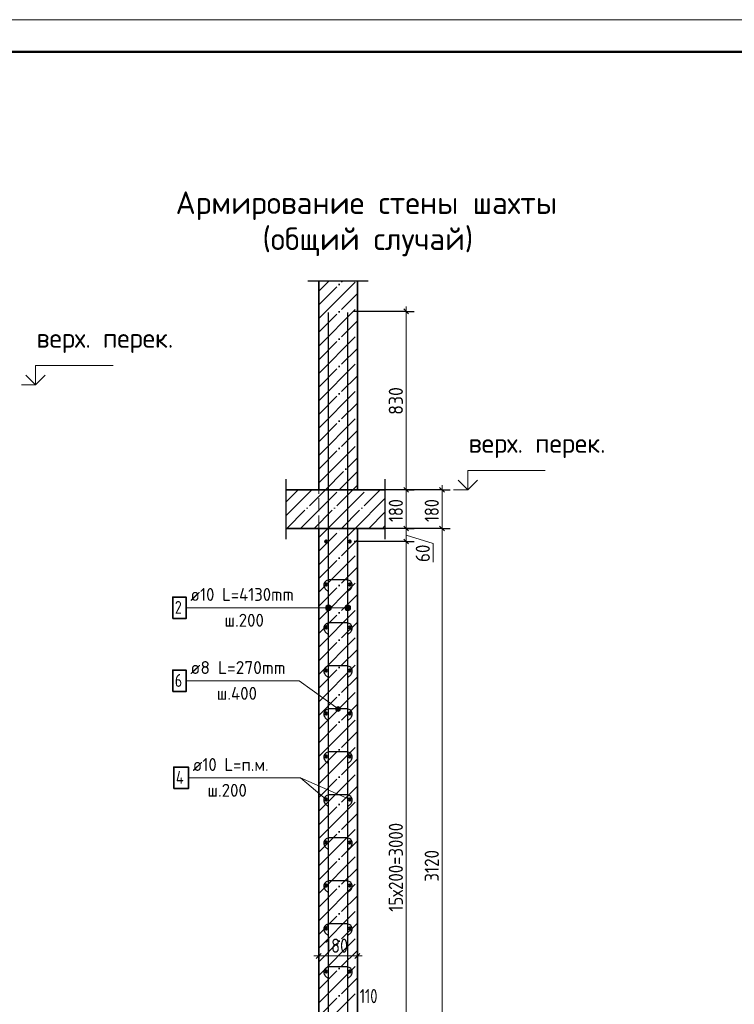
# Model space of a CAD drawing. Header units: millimetres. Extents: x -49773 to 2322955, y -3321 to 58485.
# Tile 223 of 256: x 938772 to 949856, y 42075 to 57340. Entities that reach past the tile are written whole.
import ezdxf

# ---------------------------------------------------------------- set-up
doc = ezdxf.new("R2010")
doc.units = ezdxf.units.MM
for name, pattern in [('______11', [500, 400, -50, 0, -50]), ('______2', [270, 200, -70]), ('______5', [1100, 800, -100, 100, -100])]:
    doc.linetypes.add(name, pattern=pattern)
for name, color, linetype, lineweight in [('Standard', 7, 'Continuous', 25), ('Арм.стержн. вертикальными 1', 22, 'Continuous', 35), ('Арм.стержн.горизонт. 1', 180, 'Continuous', 35), ('Высотная отметки_ общее', 7, 'Continuous', 13), ('Перекрытие_ общее', 7, 'Continuous', 35), ('Размерная линия_ общее', 7, 'Continuous', 13), ('Стена_ общее', 7, 'Continuous', 35)]:
    doc.layers.add(name, color=color, linetype=linetype, lineweight=lineweight)
doc.layers.add('Арм.стержн.Стяжки', color=7, linetype='Continuous', lineweight=35, true_color=0x501e0f)
doc.styles.add('ISOCPEUR', font='txt')

msp = doc.modelspace()

# ---------------------------------------------------------------- hatches: boundary and pattern name
at = {"layer": 'Арм.стержн. вертикальными 1', "linetype": 'Continuous', "lineweight": 13, "transparency": 33554687}
for points in [[(943520.7, 48200), (943520.7, 48245), (943514.4, 48222.5)], [(943520.7, 48200), (943520.7, 48245), (943514.4, 48222.5)], [(943520.7, 48245), (943536.9, 48183.8), (943536.9, 48261.2)], [(943520.7, 48245), (943536.9, 48183.8), (943536.9, 48261.2)], [(943520.7, 48245), (943520.7, 48200), (943536.9, 48183.8)], [(943520.7, 48245), (943520.7, 48200), (943536.9, 48183.8)], [(943536.9, 48261.2), (943559.4, 48177.5), (943559.4, 48267.5)], [(943536.9, 48261.2), (943559.4, 48177.5), (943559.4, 48267.5)], [(943536.9, 48261.2), (943536.9, 48183.8), (943559.4, 48177.5)], [(943536.9, 48261.2), (943536.9, 48183.8), (943559.4, 48177.5)], [(943559.4, 48267.5), (943559.4, 48177.5), (943581.9, 48183.8)], [(943559.4, 48267.5), (943581.9, 48183.8), (943581.9, 48261.2)], [(943559.4, 48267.5), (943559.4, 48177.5), (943581.9, 48183.8)], [(943559.4, 48267.5), (943581.9, 48183.8), (943581.9, 48261.2)], [(943581.9, 48261.2), (943581.9, 48183.8), (943598.1, 48200)], [(943581.9, 48261.2), (943598.1, 48200), (943598.1, 48245)], [(943581.9, 48261.2), (943581.9, 48183.8), (943598.1, 48200)], [(943581.9, 48261.2), (943598.1, 48200), (943598.1, 48245)], [(943598.1, 48245), (943598.1, 48200), (943604.4, 48222.5)], [(943598.1, 48245), (943598.1, 48200), (943604.4, 48222.5)], [(943820.7, 48200), (943820.7, 48245), (943814.4, 48222.5)], [(943820.7, 48200), (943820.7, 48245), (943814.4, 48222.5)], [(943820.7, 48245), (943836.9, 48183.8), (943836.9, 48261.2)], [(943820.7, 48245), (943836.9, 48183.8), (943836.9, 48261.2)], [(943820.7, 48245), (943820.7, 48200), (943836.9, 48183.8)], [(943820.7, 48245), (943820.7, 48200), (943836.9, 48183.8)], [(943836.9, 48261.2), (943859.4, 48177.5), (943859.4, 48267.5)], [(943836.9, 48261.2), (943859.4, 48177.5), (943859.4, 48267.5)], [(943836.9, 48261.2), (943836.9, 48183.8), (943859.4, 48177.5)], [(943836.9, 48261.2), (943836.9, 48183.8), (943859.4, 48177.5)], [(943859.4, 48267.5), (943859.4, 48177.5), (943881.9, 48183.8)], [(943859.4, 48267.5), (943881.9, 48183.8), (943881.9, 48261.2)], [(943859.4, 48267.5), (943859.4, 48177.5), (943881.9, 48183.8)], [(943859.4, 48267.5), (943881.9, 48183.8), (943881.9, 48261.2)], [(943881.9, 48261.2), (943881.9, 48183.8), (943898.1, 48200)], [(943881.9, 48261.2), (943898.1, 48200), (943898.1, 48245)], [(943881.9, 48261.2), (943881.9, 48183.8), (943898.1, 48200)], [(943881.9, 48261.2), (943898.1, 48200), (943898.1, 48245)], [(943898.1, 48245), (943898.1, 48200), (943904.4, 48222.5)], [(943898.1, 48245), (943898.1, 48200), (943904.4, 48222.5)]]:
    msp.add_hatch(color=7, dxfattribs=at).paths.add_polyline_path(points)
at = {"layer": 'Арм.стержн.Стяжки', "linetype": 'Continuous', "lineweight": 13, "transparency": 33554687}
for points in [[(943672.3, 46657.7), (943694.2, 46688.1), (943679, 46676)], [(943694.2, 46688.1), (943672.3, 46657.7), (943675.3, 46638.8)], [(943694.2, 46688.1), (943675.3, 46638.8), (943713.1, 46691.2)], [(943713.1, 46691.2), (943675.3, 46638.8), (943687.5, 46623.6)], [(943713.1, 46691.2), (943687.5, 46623.6), (943731.3, 46684.5)], [(943731.3, 46684.5), (943687.5, 46623.6), (943705.8, 46616.9)], [(943731.3, 46684.5), (943705.8, 46616.9), (943743.5, 46669.2)], [(943743.5, 46669.2), (943705.8, 46616.9), (943724.6, 46620)], [(943743.5, 46669.2), (943724.6, 46620), (943746.5, 46650.4)], [(943746.5, 46650.4), (943724.6, 46620), (943739.8, 46632.1)]]:
    msp.add_hatch(color=7, dxfattribs=at).paths.add_polyline_path(points)

# ---------------------------------------------------------------- linework, layer by layer
at = {"layer": 'Standard', "color": 7, "linetype": 'Continuous', "lineweight": 25, "transparency": 33554687}
for p, q in [((943242.7, 53291.5), (944176.1, 53291.5)), ((942904.7, 49284), (942904.7, 50217.4)), ((944438, 50217.4), (944438, 49284))]:
    msp.add_line(p, q, dxfattribs=at)
at = {"layer": 'Standard', "color": 253, "linetype": '______11', "lineweight": 35, "true_color": 0xababab, "transparency": 33554687}
for p, q in [((943409.4, 52917.1), (943783.9, 53291.5)), ((943409.4, 52492.8), (944009.4, 53092.8)), ((943409.4, 52068.5), (944009.4, 52668.5)), ((943409.4, 51644.3), (944009.4, 52244.3)), ((943409.4, 51220), (944009.4, 51820)), ((943409.4, 50795.7), (944009.4, 51395.7)), ((943409.4, 50371.5), (944009.4, 50971.5)), ((943512.9, 50050.7), (944009.4, 50547.2)), ((943937.2, 50050.7), (944009.4, 50122.9)), ((943409.4, 49098.7), (943761.4, 49450.7)), ((943409.4, 48674.4), (944009.4, 49274.4)), ((943409.4, 48250.1), (944009.4, 48850.1)), ((943409.4, 47825.9), (944009.4, 48425.9)), ((943409.4, 47401.6), (944009.4, 48001.6)), ((943409.4, 46977.4), (944009.4, 47577.4)), ((943409.4, 46553.1), (944009.4, 47153.1)), ((943409.4, 46128.8), (944009.4, 46728.8)), ((943409.4, 45704.6), (944009.4, 46304.6)), ((943409.4, 45280.3), (944009.4, 45880.3)), ((943409.4, 44856), (944009.4, 45456)), ((943409.4, 44431.8), (944009.4, 45031.8)), ((943409.4, 44007.5), (944009.4, 44607.5)), ((943409.4, 43583.2), (944009.4, 44183.2)), ((943409.4, 43159), (944009.4, 43759)), ((943409.4, 42734.7), (944009.4, 43334.7)), ((943409.4, 42310.4), (944009.4, 42910.5)), ((943409.4, 41886.2), (944009.4, 42486.2))]:
    msp.add_line(p, q, dxfattribs=at)
at = {"layer": 'Standard', "color": 253, "linetype": '______5', "lineweight": 35, "true_color": 0xababab, "transparency": 33554687}
for p, q in [((943409.4, 52704.9), (943996, 53291.5)), ((943409.4, 53129.2), (943571.8, 53291.5)), ((943409.4, 52280.7), (944009.4, 52880.7)), ((943409.4, 51856.4), (944009.4, 52456.4)), ((943409.4, 51432.1), (944009.4, 52032.1)), ((943409.4, 51007.9), (944009.4, 51607.9)), ((943409.4, 50583.6), (944009.4, 51183.6)), ((943409.4, 50159.3), (944009.4, 50759.3)), ((943725, 50050.7), (944009.4, 50335.1)), ((943409.4, 48886.6), (943973.6, 49450.7)), ((943409.4, 49310.8), (943549.3, 49450.7)), ((943409.4, 48462.3), (944009.4, 49062.3)), ((943409.4, 48038), (944009.4, 48638)), ((943409.4, 47613.8), (944009.4, 48213.8)), ((943409.4, 47189.5), (944009.4, 47789.5)), ((943409.4, 46765.2), (944009.4, 47365.2)), ((943409.4, 46341), (944009.4, 46941)), ((943409.4, 45916.7), (944009.4, 46516.7)), ((943409.4, 45492.4), (944009.4, 46092.4)), ((943409.4, 45068.2), (944009.4, 45668.2)), ((943409.4, 44643.9), (944009.4, 45243.9)), ((943409.4, 44219.6), (944009.4, 44819.6)), ((943409.4, 43795.4), (944009.4, 44395.4)), ((943409.4, 43371.1), (944009.4, 43971.1)), ((943409.4, 42946.9), (944009.4, 43546.8)), ((943409.4, 42522.6), (944009.4, 43122.6)), ((943409.4, 42098.3), (944009.4, 42698.3)), ((943409.4, 41674.1), (944009.4, 42274.1))]:
    msp.add_line(p, q, dxfattribs=at)
at = {"layer": 'Standard', "color": 7, "linetype": 'Continuous', "lineweight": 35, "transparency": 33554687}
for p, q in [((943409.4, 53291.5), (943409.4, 50050.7)), ((944009.4, 50050.7), (944009.4, 53291.5)), ((943409.4, 50050.7), (942904.7, 50050.7)), ((944438, 50050.7), (944009.4, 50050.7)), ((942904.7, 49450.7), (943409.4, 49450.7)), ((943409.4, 49450.7), (943409.4, 39050.7)), ((944009.4, 39050.7), (944009.4, 49450.7)), ((944009.4, 49450.7), (944438, 49450.7))]:
    msp.add_line(p, q, dxfattribs=at)
at = {"layer": 'Standard', "color": 253, "linetype": '______11', "lineweight": 13, "true_color": 0xababab, "transparency": 33554687}
for p, q in [((942904.7, 49866.7), (943088.7, 50050.7)), ((942912.9, 49450.7), (943512.9, 50050.7)), ((943337.2, 49450.7), (943937.2, 50050.7)), ((943761.5, 49450.7), (944361.5, 50050.7)), ((944185.7, 49450.7), (944438, 49703))]:
    msp.add_line(p, q, dxfattribs=at)
at = {"layer": 'Standard', "color": 253, "linetype": '______5', "lineweight": 13, "true_color": 0xababab, "transparency": 33554687}
for p, q in [((942904.7, 49654.6), (943300.8, 50050.7)), ((943125.1, 49450.7), (943725.1, 50050.7)), ((943549.3, 49450.7), (944149.3, 50050.7)), ((943973.6, 49450.7), (944438, 49915.1)), ((944397.9, 49450.7), (944438, 49490.9))]:
    msp.add_line(p, q, dxfattribs=at)
at = {"layer": 'Standard', "color": 7, "linetype": 'Continuous', "lineweight": 13, "transparency": 33554687}
msp.add_line((943892.7, 45250.7), (943128, 45586), dxfattribs=at)
msp.add_lwpolyline([(919273.5, -2060.4), (961273.5, -2060.4), (961273.5, 57339.6), (919273.5, 57339.6), (919273.5, -2060.4)], close=True, dxfattribs=at)
at = {"layer": 'Standard', "color": 7, "linetype": 'Continuous', "lineweight": 50, "transparency": 33554687}
msp.add_lwpolyline([(921273.5, 56839.6), (960773.5, 56839.6), (960773.5, -1560.4), (921273.5, -1560.4), (921273.5, 56839.6)], close=True, dxfattribs=at)
at = {"layer": 'Арм.стержн. вертикальными 1', "color": 4, "linetype": 'Continuous', "lineweight": 25, "transparency": 33554687}
for p, q in [((943559.4, 39067.4), (943559.4, 52800.7)), ((943559.4, 39067.4), (943559.4, 52800.7)), ((943859.4, 39067.4), (943859.4, 52800.7)), ((943859.4, 39067.4), (943859.4, 52800.7))]:
    msp.add_line(p, q, dxfattribs=at)
at = {"layer": 'Арм.стержн. вертикальными 1', "color": 7, "linetype": 'Continuous', "lineweight": 13, "transparency": 33554687}
for p, q in [((943559.4, 48267.5), (943559.4, 48267.5)), ((943559.4, 48267.5), (943559.4, 48267.5)), ((943859.4, 48267.5), (943859.4, 48267.5)), ((943859.4, 48267.5), (943859.4, 48267.5)), ((941352.2, 48222.5), (943325.5, 48222.5)), ((943325.5, 48222.5), (943859.4, 48222.5)), ((943325.5, 48222.5), (943859.4, 48222.5)), ((943325.5, 48222.5), (943559.4, 48222.5)), ((943325.5, 48222.5), (943559.4, 48222.5)), ((943514.4, 48222.5), (943514.4, 48222.5)), ((943514.4, 48222.5), (943514.4, 48222.5)), ((943559.4, 48177.5), (943559.4, 48177.5)), ((943559.4, 48177.5), (943559.4, 48177.5)), ((943604.4, 48222.5), (943604.4, 48222.5)), ((943604.4, 48222.5), (943604.4, 48222.5)), ((943814.4, 48222.5), (943814.4, 48222.5)), ((943814.4, 48222.5), (943814.4, 48222.5)), ((943859.4, 48177.5), (943859.4, 48177.5)), ((943859.4, 48177.5), (943859.4, 48177.5)), ((943904.4, 48222.5), (943904.4, 48222.5)), ((943904.4, 48222.5), (943904.4, 48222.5))]:
    msp.add_line(p, q, dxfattribs=at)
at = {"layer": 'Арм.стержн. вертикальными 1', "color": 7, "linetype": 'Continuous', "lineweight": 35, "transparency": 33554687}
msp.add_lwpolyline([(941145.5, 48055.8), (941352.2, 48055.8), (941352.2, 48389.2), (941145.5, 48389.2), (941145.5, 48055.8)], dxfattribs=at)
at = {"layer": 'Арм.стержн. вертикальными 1', "color": 7, "linetype": 'Continuous', "lineweight": 13, "transparency": 33554687}
for centre in [(943559.4, 48222.5), (943559.4, 48222.5), (943859.4, 48222.5), (943859.4, 48222.5)]:
    msp.add_circle(centre, 45, dxfattribs=at)
at = {"layer": 'Арм.стержн.горизонт. 1', "color": 7, "linetype": 'Continuous', "lineweight": 13, "transparency": 33554687}
for p, q in [((941388, 45586), (943128, 45586)), ((943128, 45586), (943526.1, 45250.7))]:
    msp.add_line(p, q, dxfattribs=at)
at = {"layer": 'Арм.стержн.горизонт. 1', "color": 7, "linetype": 'Continuous', "lineweight": 35, "transparency": 33554687}
msp.add_lwpolyline([(941161.3, 45419.3), (941388, 45419.3), (941388, 45752.7), (941161.3, 45752.7), (941161.3, 45419.3)], dxfattribs=at)
at = {"layer": 'Арм.стержн.горизонт. 1', "color": 4, "linetype": 'Continuous', "lineweight": 50, "transparency": 33554687}
for centre in [(943526.1, 49250.7), (943892.7, 49250.7), (943526.1, 48584), (943892.7, 48584), (943526.1, 47917.4), (943892.7, 47917.4), (943526.1, 47250.7), (943892.7, 47250.7), (943526.1, 46584), (943892.7, 46584), (943526.1, 45917.4), (943892.7, 45917.4), (943526.1, 45250.7), (943892.7, 45250.7), (943526.1, 44584), (943892.7, 44584), (943526.1, 43917.4), (943892.7, 43917.4), (943526.1, 43250.7), (943892.7, 43250.7), (943526.1, 42584), (943892.7, 42584)]:
    msp.add_circle(centre, 16.7, dxfattribs=at)
at = {"layer": 'Арм.стержн.Стяжки', "color": 7, "linetype": 'Continuous', "lineweight": 13, "transparency": 33554687}
for p, q in [((941352.2, 47089.2), (943105.5, 47089.2)), ((943105.5, 47089.2), (943709.4, 46654)), ((943679, 46676), (943679, 46676)), ((943687.5, 46623.6), (943687.5, 46623.6)), ((943731.3, 46684.5), (943731.3, 46684.5)), ((943739.8, 46632.1), (943739.8, 46632.1))]:
    msp.add_line(p, q, dxfattribs=at)
at = {"layer": 'Арм.стержн.Стяжки', "color": 40, "linetype": 'Continuous', "lineweight": 25, "transparency": 33554687}
for points in [[(943856.8, 48468.3), (943907.2, 48518.7), (943912, 48524.3), (943916.4, 48530.3), (943920.2, 48536.8), (943923.3, 48543.4), (943925.8, 48550.3), (943927.7, 48557.6), (943928.9, 48565), (943929.4, 48572.3), (943929.4, 48577.5), (943927.4, 48591.7), (943922.6, 48606.3), (943915.1, 48619.6), (943906, 48630.6), (943895, 48639.8), (943881.6, 48647.3), (943867.1, 48652.1), (943852.9, 48654), (943565.9, 48654), (943551.8, 48652.1), (943537.2, 48647.3), (943523.8, 48639.8), (943512.8, 48630.6), (943503.7, 48619.6), (943496.2, 48606.3), (943491.4, 48591.7), (943489.4, 48577.5), (943489.4, 48572.3), (943489.9, 48565), (943491.1, 48557.6), (943493, 48550.3), (943495.5, 48543.4), (943498.6, 48536.8), (943502.4, 48530.3), (943506.8, 48524.3), (943511.6, 48518.7), (943562.1, 48468.3)], [(943856.8, 47801.6), (943907.2, 47852), (943912, 47857.6), (943916.4, 47863.7), (943920.2, 47870.1), (943923.3, 47876.8), (943925.8, 47883.7), (943927.7, 47890.9), (943928.9, 47898.3), (943929.4, 47905.6), (943929.4, 47910.9), (943927.4, 47925), (943922.6, 47939.6), (943915.1, 47953), (943906, 47963.9), (943895, 47973.1), (943881.6, 47980.6), (943867.1, 47985.4), (943852.9, 47987.4), (943565.9, 47987.4), (943551.8, 47985.4), (943537.2, 47980.6), (943523.8, 47973.1), (943512.8, 47963.9), (943503.7, 47953), (943496.2, 47939.6), (943491.4, 47925), (943489.4, 47910.9), (943489.4, 47905.6), (943489.9, 47898.3), (943491.1, 47890.9), (943493, 47883.7), (943495.5, 47876.8), (943498.6, 47870.1), (943502.4, 47863.7), (943506.8, 47857.6), (943511.6, 47852), (943562.1, 47801.6)], [(943856.8, 47134.9), (943907.2, 47185.4), (943912, 47190.9), (943916.4, 47197), (943920.2, 47203.4), (943923.3, 47210.1), (943925.8, 47217), (943927.7, 47224.2), (943928.9, 47231.6), (943929.4, 47239), (943929.4, 47244.2), (943927.4, 47258.4), (943922.6, 47272.9), (943915.1, 47286.3), (943906, 47297.3), (943895, 47306.4), (943881.6, 47313.9), (943867.1, 47318.7), (943852.9, 47320.7), (943565.9, 47320.7), (943551.8, 47318.7), (943537.2, 47313.9), (943523.8, 47306.4), (943512.8, 47297.3), (943503.7, 47286.3), (943496.2, 47272.9), (943491.4, 47258.4), (943489.4, 47244.2), (943489.4, 47239), (943489.9, 47231.6), (943491.1, 47224.2), (943493, 47217), (943495.5, 47210.1), (943498.6, 47203.4), (943502.4, 47197), (943506.8, 47190.9), (943511.6, 47185.4), (943562.1, 47134.9)], [(943856.8, 46468.3), (943907.2, 46518.7), (943912, 46524.3), (943916.4, 46530.3), (943920.2, 46536.8), (943923.3, 46543.4), (943925.8, 46550.3), (943927.7, 46557.6), (943928.9, 46565), (943929.4, 46572.3), (943929.4, 46577.5), (943927.4, 46591.7), (943922.6, 46606.3), (943915.1, 46619.6), (943906, 46630.6), (943895, 46639.8), (943881.6, 46647.3), (943867.1, 46652.1), (943852.9, 46654), (943565.9, 46654), (943551.8, 46652.1), (943537.2, 46647.3), (943523.8, 46639.8), (943512.8, 46630.6), (943503.7, 46619.6), (943496.2, 46606.3), (943491.4, 46591.7), (943489.4, 46577.5), (943489.4, 46572.3), (943489.9, 46565), (943491.1, 46557.6), (943493, 46550.3), (943495.5, 46543.4), (943498.6, 46536.8), (943502.4, 46530.3), (943506.8, 46524.3), (943511.6, 46518.7), (943562.1, 46468.3)], [(943856.8, 45801.6), (943907.2, 45852), (943912, 45857.6), (943916.4, 45863.7), (943920.2, 45870.1), (943923.3, 45876.8), (943925.8, 45883.7), (943927.7, 45890.9), (943928.9, 45898.3), (943929.4, 45905.6), (943929.4, 45910.9), (943927.4, 45925), (943922.6, 45939.6), (943915.1, 45953), (943906, 45963.9), (943895, 45973.1), (943881.6, 45980.6), (943867.1, 45985.4), (943852.9, 45987.4), (943565.9, 45987.4), (943551.8, 45985.4), (943537.2, 45980.6), (943523.8, 45973.1), (943512.8, 45963.9), (943503.7, 45953), (943496.2, 45939.6), (943491.4, 45925), (943489.4, 45910.9), (943489.4, 45905.6), (943489.9, 45898.3), (943491.1, 45890.9), (943493, 45883.7), (943495.5, 45876.8), (943498.6, 45870.1), (943502.4, 45863.7), (943506.8, 45857.6), (943511.6, 45852), (943562.1, 45801.6)], [(943856.8, 45134.9), (943907.2, 45185.4), (943912, 45190.9), (943916.4, 45197), (943920.2, 45203.4), (943923.3, 45210.1), (943925.8, 45217), (943927.7, 45224.2), (943928.9, 45231.6), (943929.4, 45239), (943929.4, 45244.2), (943927.4, 45258.4), (943922.6, 45272.9), (943915.1, 45286.3), (943906, 45297.3), (943895, 45306.4), (943881.6, 45313.9), (943867.1, 45318.7), (943852.9, 45320.7), (943565.9, 45320.7), (943551.8, 45318.7), (943537.2, 45313.9), (943523.8, 45306.4), (943512.8, 45297.3), (943503.7, 45286.3), (943496.2, 45272.9), (943491.4, 45258.4), (943489.4, 45244.2), (943489.4, 45239), (943489.9, 45231.6), (943491.1, 45224.2), (943493, 45217), (943495.5, 45210.1), (943498.6, 45203.4), (943502.4, 45197), (943506.8, 45190.9), (943511.6, 45185.4), (943562.1, 45134.9)], [(943856.8, 44468.3), (943907.2, 44518.7), (943912, 44524.3), (943916.4, 44530.3), (943920.2, 44536.8), (943923.3, 44543.4), (943925.8, 44550.3), (943927.7, 44557.6), (943928.9, 44565), (943929.4, 44572.3), (943929.4, 44577.5), (943927.4, 44591.7), (943922.6, 44606.3), (943915.1, 44619.6), (943906, 44630.6), (943895, 44639.8), (943881.6, 44647.3), (943867.1, 44652.1), (943852.9, 44654), (943565.9, 44654), (943551.8, 44652.1), (943537.2, 44647.3), (943523.8, 44639.8), (943512.8, 44630.6), (943503.7, 44619.6), (943496.2, 44606.3), (943491.4, 44591.7), (943489.4, 44577.5), (943489.4, 44572.3), (943489.9, 44565), (943491.1, 44557.6), (943493, 44550.3), (943495.5, 44543.4), (943498.6, 44536.8), (943502.4, 44530.3), (943506.8, 44524.3), (943511.6, 44518.7), (943562.1, 44468.3)], [(943856.8, 43801.6), (943907.2, 43852), (943912, 43857.6), (943916.4, 43863.7), (943920.2, 43870.1), (943923.3, 43876.8), (943925.8, 43883.7), (943927.7, 43890.9), (943928.9, 43898.3), (943929.4, 43905.6), (943929.4, 43910.9), (943927.4, 43925), (943922.6, 43939.6), (943915.1, 43953), (943906, 43963.9), (943895, 43973.1), (943881.6, 43980.6), (943867.1, 43985.4), (943852.9, 43987.4), (943565.9, 43987.4), (943551.8, 43985.4), (943537.2, 43980.6), (943523.8, 43973.1), (943512.8, 43963.9), (943503.7, 43953), (943496.2, 43939.6), (943491.4, 43925), (943489.4, 43910.9), (943489.4, 43905.6), (943489.9, 43898.3), (943491.1, 43890.9), (943493, 43883.7), (943495.5, 43876.8), (943498.6, 43870.1), (943502.4, 43863.7), (943506.8, 43857.6), (943511.6, 43852), (943562.1, 43801.6)], [(943856.8, 43134.9), (943907.2, 43185.4), (943912, 43190.9), (943916.4, 43197), (943920.2, 43203.4), (943923.3, 43210.1), (943925.8, 43217), (943927.7, 43224.2), (943928.9, 43231.6), (943929.4, 43239), (943929.4, 43244.2), (943927.4, 43258.4), (943922.6, 43272.9), (943915.1, 43286.3), (943906, 43297.3), (943895, 43306.4), (943881.6, 43313.9), (943867.1, 43318.7), (943852.9, 43320.7), (943565.9, 43320.7), (943551.8, 43318.7), (943537.2, 43313.9), (943523.8, 43306.4), (943512.8, 43297.3), (943503.7, 43286.3), (943496.2, 43272.9), (943491.4, 43258.4), (943489.4, 43244.2), (943489.4, 43239), (943489.9, 43231.6), (943491.1, 43224.2), (943493, 43217), (943495.5, 43210.1), (943498.6, 43203.4), (943502.4, 43197), (943506.8, 43190.9), (943511.6, 43185.4), (943562.1, 43134.9)], [(943856.8, 42468.3), (943907.2, 42518.7), (943912, 42524.3), (943916.4, 42530.3), (943920.2, 42536.8), (943923.3, 42543.4), (943925.8, 42550.3), (943927.7, 42557.6), (943928.9, 42565), (943929.4, 42572.3), (943929.4, 42577.5), (943927.4, 42591.7), (943922.6, 42606.3), (943915.1, 42619.6), (943906, 42630.6), (943895, 42639.8), (943881.6, 42647.3), (943867.1, 42652.1), (943852.9, 42654), (943565.9, 42654), (943551.8, 42652.1), (943537.2, 42647.3), (943523.8, 42639.8), (943512.8, 42630.6), (943503.7, 42619.6), (943496.2, 42606.3), (943491.4, 42591.7), (943489.4, 42577.5), (943489.4, 42572.3), (943489.9, 42565), (943491.1, 42557.6), (943493, 42550.3), (943495.5, 42543.4), (943498.6, 42536.8), (943502.4, 42530.3), (943506.8, 42524.3), (943511.6, 42518.7), (943562.1, 42468.3)]]:
    msp.add_lwpolyline(points, dxfattribs=at)
at = {"layer": 'Арм.стержн.Стяжки', "color": 7, "linetype": 'Continuous', "lineweight": 35, "transparency": 33554687}
msp.add_lwpolyline([(941145.5, 46922.5), (941352.2, 46922.5), (941352.2, 47255.8), (941145.5, 47255.8), (941145.5, 46922.5)], dxfattribs=at)
at = {"layer": 'Арм.стержн.Стяжки', "color": 7, "linetype": 'Continuous', "lineweight": 13, "transparency": 33554687}
msp.add_circle((943709.4, 46654), 37.5, dxfattribs=at)
at = {"layer": 'Высотная отметки_ общее', "color": 7, "linetype": 'Continuous', "lineweight": 13, "transparency": 33554687}
for p, q in [((939019.6, 51679.7), (939019.6, 51979.7)), ((939019.6, 51979.7), (940219.6, 51979.7)), ((939019.6, 51679.7), (938869.6, 51829.7)), ((939019.6, 51679.7), (939169.6, 51829.7)), ((939019.6, 51679.7), (939019.6, 51679.7)), ((939019.6, 51679.7), (939019.6, 51679.7)), ((939019.6, 51679.7), (939019.6, 51679.7)), ((939019.6, 51679.7), (939019.6, 51679.7)), ((945723.3, 50050.7), (945723.3, 50350.7)), ((945723.3, 50350.7), (946923.3, 50350.7)), ((945723.3, 50050.7), (945573.3, 50200.7)), ((945723.3, 50050.7), (945873.3, 50200.7)), ((945723.3, 50050.7), (945723.3, 50050.7)), ((945723.3, 50050.7), (945723.3, 50050.7)), ((945723.3, 50050.7), (945723.3, 50050.7)), ((945723.3, 50050.7), (945723.3, 50050.7))]:
    msp.add_line(p, q, dxfattribs=at)
for points in [[(939019.6, 51679.7), (938985.7, 51679.7), (938985.7, 51679.7), (938799.2, 51679.7)], [(945723.3, 50050.7), (945689.4, 50050.7), (945689.4, 50050.7), (945502.8, 50050.7)]]:
    msp.add_lwpolyline(points, dxfattribs=at)
at = {"layer": 'Перекрытие_ общее', "color": 7, "linetype": 'Continuous', "lineweight": 13, "transparency": 33554687}
for p, q in [((944009.4, 50050.7), (943409.4, 50050.7)), ((943409.4, 49450.7), (944009.4, 49450.7))]:
    msp.add_line(p, q, dxfattribs=at)
at = {"layer": 'Перекрытие_ общее', "color": 253, "linetype": '______2', "lineweight": 18, "true_color": 0xababab, "transparency": 33554687}
msp.add_line((943409.4, 49450.7), (943409.4, 50050.7), dxfattribs=at)
at = {"layer": 'Размерная линия_ общее', "color": 253, "linetype": 'Continuous', "lineweight": -3, "true_color": 0xa0a0a0, "transparency": 33554687}
for p, q in [((944765.9, 52817.4), (943942.7, 52817.4)), ((944765.9, 52817.4), (944640.9, 52817.4)), ((944765.9, 52817.4), (944890.9, 52817.4)), ((945323.3, 50050.7), (944410.3, 50050.7)), ((944765.9, 50050.7), (944640.9, 50050.7)), ((944765.9, 50050.7), (944890.9, 50050.7)), ((945323.3, 50050.7), (945198.3, 50050.7)), ((945323.3, 50050.7), (945448.3, 50050.7)), ((944765.9, 49450.7), (944640.9, 49450.7)), ((944765.9, 49450.7), (944890.9, 49450.7)), ((945323.3, 49450.7), (945198.3, 49450.7)), ((945323.3, 49450.7), (945448.3, 49450.7)), ((944765.9, 49250.7), (944640.9, 49250.7)), ((944765.9, 49250.7), (944890.9, 49250.7)), ((943409.4, 42824.5), (943409.4, 42949.5)), ((944009.4, 42824.5), (944009.4, 42949.5)), ((943409.4, 42824.5), (943409.4, 42699.5)), ((943409.4, 42824.5), (943409.4, 42824.5)), ((944009.4, 42824.5), (944009.4, 42699.5)), ((944009.4, 42824.5), (944009.4, 42824.5))]:
    msp.add_line(p, q, dxfattribs=at)
at = {"layer": 'Размерная линия_ общее', "color": 7, "linetype": 'Continuous', "lineweight": 25, "transparency": 33554687}
for p, q in [((944803.4, 52779.9), (944728.3, 52854.9)), ((944803.4, 50013.2), (944728.3, 50088.2)), ((945360.8, 50013.2), (945285.8, 50088.2)), ((944803.4, 49413.2), (944728.3, 49488.2)), ((945360.8, 49413.2), (945285.8, 49488.2)), ((944803.4, 49213.2), (944728.3, 49288.2)), ((943371.9, 42787), (943446.9, 42862)), ((943971.9, 42787), (944046.9, 42862))]:
    msp.add_line(p, q, dxfattribs=at)
at = {"layer": 'Размерная линия_ общее', "color": 7, "linetype": 'Continuous', "lineweight": 13, "transparency": 33554687}
for p, q in [((944765.9, 52817.4), (944765.9, 52892.4)), ((944765.9, 50050.7), (944765.9, 52817.4)), ((945323.3, 50050.7), (945323.3, 50125.7)), ((944765.9, 49450.7), (944765.9, 50050.7)), ((945323.3, 49450.7), (945323.3, 50050.7)), ((944765.9, 49250.7), (944765.9, 49450.7)), ((944765.9, 49350.7), (945184, 49218.3)), ((945184, 49218.3), (945184, 48932.3)), ((943409.4, 42824.5), (943334.4, 42824.5)), ((943409.4, 42824.5), (944009.4, 42824.5)), ((944009.4, 42824.5), (944084.4, 42824.5))]:
    msp.add_line(p, q, dxfattribs=at)
at = {"layer": 'Размерная линия_ общее', "color": 253, "linetype": 'Continuous', "lineweight": -3, "true_color": 0xa0a0a0, "transparency": 33554687}
for points in [[(944765.9, 50050.7), (944748.9, 50050.7), (944748.9, 50050.7), (944076.1, 50050.7)], [(944765.9, 49450.7), (944748.9, 49450.7), (944748.9, 49450.7), (944748.9, 49450.7), (944748.9, 49450.7), (944076.1, 49450.7)], [(945323.3, 49450.7), (945306.3, 49450.7), (945306.3, 49450.7), (944396.8, 49450.7)], [(944765.9, 49250.7), (944748.9, 49250.7), (944748.9, 49250.7), (944748.9, 49250.7), (944748.9, 49250.7), (943959.4, 49250.7)]]:
    msp.add_lwpolyline(points, dxfattribs=at)
at = {"layer": 'Размерная линия_ общее', "color": 7, "linetype": 'Continuous', "lineweight": 13, "transparency": 33554687}
for points in [[(945323.3, 39050.7), (945323.3, 44008.3), (945323.3, 44008.3), (945323.3, 49450.7)], [(944765.9, 39250.7), (944765.9, 39548.1), (944765.9, 39548.1), (944765.9, 49250.7)]]:
    msp.add_lwpolyline(points, dxfattribs=at)
at = {"layer": 'Стена_ общее', "color": 7, "linetype": 'Continuous', "lineweight": 35, "transparency": 33554687}
for p, q in [((943409.4, 50050.7), (944009.4, 50050.7)), ((944009.4, 49450.7), (943409.4, 49450.7))]:
    msp.add_line(p, q, dxfattribs=at)

# ---------------------------------------------------------------- texts
at = {"layer": 'Standard', "color": 7, "linetype": 'Continuous', "lineweight": 35, "transparency": 33554687, "char_height": 350, "attachment_point": 7, "style": 'ISOCPEUR'}
for s, insert, width in [('\\W0.99;Армирование стены шахты', (941190.7, 54232.9), 6155.035), ('\\W0.98;(общий случай)', (942538.2, 53672.9), 3459.578)]:
    msp.add_mtext(s, dxfattribs=dict(at, insert=insert, width=width))
at = {"layer": 'Арм.стержн. вертикальными 1', "color": 7, "linetype": 'Continuous', "lineweight": 25, "transparency": 33554687, "char_height": 200, "attachment_point": 7, "style": 'ISOCPEUR'}
for s, insert, width in [('\\W0.94;ø10 L=4130mm ', (941418.9, 48329.2), 1933.181), ('\\W0.78;2', (941178.9, 48129.2), 217.601), ('\\W0.95;ш.200 ', (941948.9, 47929.2), 874.662)]:
    msp.add_mtext(s, dxfattribs=dict(at, insert=insert, width=width))
at = {"layer": 'Арм.стержн.горизонт. 1', "color": 7, "linetype": 'Continuous', "lineweight": 25, "transparency": 33554687, "char_height": 200, "attachment_point": 7, "style": 'ISOCPEUR'}
for s, insert, width in [('\\W0.94;ø10 L=п.м.', (941454.7, 45692.7), 1333.22), ('\\W0.80;4', (941194.7, 45492.7), 239.886), ('\\W0.95;ш.200 ', (941684.7, 45292.7), 874.675)]:
    msp.add_mtext(s, dxfattribs=dict(at, insert=insert, width=width))
at = {"layer": 'Арм.стержн.Стяжки', "color": 7, "linetype": 'Continuous', "lineweight": 25, "transparency": 33554687, "char_height": 200, "attachment_point": 7, "style": 'ISOCPEUR'}
for s, insert, width in [('\\W0.98;ø8 L=270mm ', (941418.9, 47195.8), 1716.847), ('\\W0.78;6', (941178.9, 46995.8), 217.601), ('\\W0.95;ш.400 ', (941828.9, 46795.8), 894.821)]:
    msp.add_mtext(s, dxfattribs=dict(at, insert=insert, width=width))
at = {"layer": 'Высотная отметки_ общее', "color": 7, "linetype": 'Continuous', "lineweight": 25, "transparency": 33554687, "char_height": 300, "attachment_point": 7, "style": 'ISOCPEUR'}
for insert, width in [((939030.9, 52172.6), 2394.323), ((945734.6, 50543.6), 2394.329)]:
    msp.add_mtext('\\W0.97;верх. перек.', dxfattribs=dict(at, insert=insert, width=width))
at = {"layer": 'Размерная линия_ общее', "color": 7, "linetype": 'Continuous', "lineweight": 25, "transparency": 33554687, "char_height": 220, "attachment_point": 7, "rotation": 90, "style": 'ISOCPEUR'}
for s, insert, width in [('\\W0.91;830', (944715.9, 51214), 561.996), ('\\W0.83;180', (944715.9, 49552.7), 508.571), ('\\W0.83;180', (945273.3, 49552.7), 508.571), ('\\W0.87;60', (945134, 48932.3), 403.94), ('\\W0.86;15х200=3000', (944715.9, 43510.7), 1593.756), ('\\W0.87;3120', (945273.3, 43975.7), 666.903)]:
    msp.add_mtext(s, dxfattribs=dict(at, insert=insert, width=width))
at = {"layer": 'Размерная линия_ общее', "color": 7, "linetype": 'Continuous', "lineweight": 25, "transparency": 33554687, "char_height": 220, "attachment_point": 7, "style": 'ISOCPEUR'}
for s, insert, width in [('\\W0.83;180', (943511.4, 42874.5), 508.571), ('\\W0.74;110', (944046.6, 42092.6), 455.147)]:
    msp.add_mtext(s, dxfattribs=dict(at, insert=insert, width=width))

doc.saveas('drawing.dxf')
